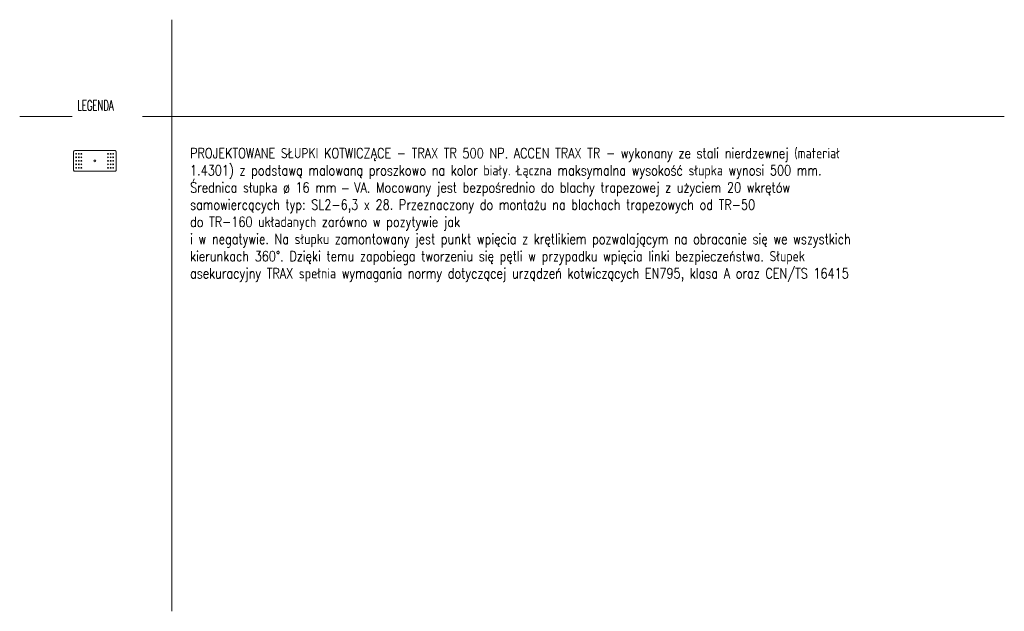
# Model space of a CAD drawing. Header units: millimetres. Extents: x -13532 to 2392, y -5241 to 5322.
# Tile 53 of 256: x -8937 to -7217, y -1584 to -550. Entities that reach past the tile are written whole.
import ezdxf

# ---------------------------------------------------------------- set-up
doc = ezdxf.new("R2010")
doc.units = ezdxf.units.MM
doc.layers.get('0').update_dxf_attribs({"lineweight": 9, "true_color": 0x939393})
for name, color, linetype, lineweight in [('- AGP-1_OPISY', 7, 'Continuous', 9), ('_A_URZĄDZENIA KOTWIĄCE', 181, 'Continuous', 15), ('IS-opis-legenda', 7, 'Continuous', 18)]:
    doc.layers.add(name, color=color, linetype=linetype, lineweight=lineweight)
doc.styles.add('style1', font='simplex.shx', dxfattribs={"width": 0.6})

# ---------------------------------------------------------------- blocks, each defined once
blk = doc.blocks.new('URZĄDZENIE KOTWIĄCE')
blk.add_lwpolyline([(18.6, 8), (18.6, -8, -0.414214), (17.6, -9), (-17.6, -9, -0.414214), (-18.6, -8), (-18.6, 8, -0.414214), (-17.6, 9), (17.6, 9, -0.414214)], format="xyb", close=True)
for centre, radius in [((-16.43, 6.2), 0.324), ((-16.43, 3.13), 0.324), ((-16.43, 0.06), 0.324), ((-14.11, 6.2), 0.324), ((-14.11, 3.13), 0.324), ((-14.11, 0.06), 0.324), ((-11.87, 6.2), 0.324), ((-11.87, 3.13), 0.324), ((-11.87, 0.06), 0.324), ((0, 0), 0.8), ((11.44, 6.2), 0.324), ((11.44, 3.13), 0.324), ((11.44, 0.06), 0.324), ((13.76, 6.2), 0.324), ((13.76, 3.13), 0.324), ((13.76, 0.06), 0.324), ((16, 6.2), 0.324), ((16, 3.13), 0.324), ((16, 0.06), 0.324), ((-16.43, -3.01), 0.324), ((-16.43, -6.08), 0.324), ((-14.11, -3.01), 0.324), ((-14.11, -6.08), 0.324), ((-11.87, -3.01), 0.324), ((-11.87, -6.08), 0.324), ((11.44, -3.01), 0.324), ((11.44, -6.08), 0.324), ((13.76, -3.01), 0.324), ((13.76, -6.08), 0.324), ((16, -3.01), 0.324), ((16, -6.08), 0.324)]:
    blk.add_circle(centre, radius)

msp = doc.modelspace()

# ---------------------------------------------------------------- linework, layer by layer
at = {"layer": '- AGP-1_OPISY', "lineweight": 9}
for points in [[(-8671.3521, -549.6037), (-8671.3521, -1583.7076)], [(-8937.0834, -718.6246), (-7217.4642, -718.6246)]]:
    msp.add_lwpolyline(points, dxfattribs=at)

# ---------------------------------------------------------------- block references
at = {"layer": '_A_URZĄDZENIA KOTWIĄCE', "xscale": 2, "yscale": 2, "zscale": 2, "rotation": 359.9999999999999}
msp.add_blockref('URZĄDZENIE KOTWIĄCE', (-8805.7273, -796.4835), dxfattribs=at)

# ---------------------------------------------------------------- texts
at = {"layer": '- AGP-1_OPISY', "color": 0, "lineweight": 18, "insert": (-8836.335, -690.3939), "char_height": 18, "width": 104.204598, "attachment_point": 1, "style": 'style1', "bg_fill": 2}
msp.add_mtext('LEGENDA\\P^I', dxfattribs=at)
at = {"layer": 'IS-opis-legenda', "lineweight": 9, "insert": (-8639.5448, -773.9226), "char_height": 18, "width": 1180.114286, "attachment_point": 1, "style": 'style1', "bg_fill": 2}
msp.add_mtext('{\\W0.8;PROJEKTOWANE SŁUPKI KOTWICZĄCE - TRAX TR 500 NP. ACCEN TRAX TR - wykonany ze stali nierdzewnej (materiał 1.4301) z podstawą malowaną proszkowo na kolor biały. Łączna maksymalna wysokość słupka wynosi 500 mm. Średnica słupka ø 16 mm \\fArial|b0|i0|c238|p34;–\\Fsimplex.shx|c1; VA. Mocowany jest bezpośrednio do blachy trapezowej z użyciem 20 wkrętów samowiercących typ: SL2-6,3 x 28. Przeznaczony do montażu na blachach trapezowych od TR-50 \\Pdo TR-160 układanych zarówno w pozytywie jak \\Pi w negatywie. Na słupku zamontowany jest punkt wpięcia z krętlikiem pozwalającym na obracanie się we wszystkich kierunkach 360%%D. Dzięki temu zapobiega tworzeniu się pętli w przypadku wpięcia linki bezpieczeństwa. Słupek asekuracyjny TRAX spełnia wymagania normy dotyczącej urządzeń kotwiczących EN795, klasa A oraz CEN/TS 16415}', dxfattribs=at)

doc.saveas('drawing.dxf')
